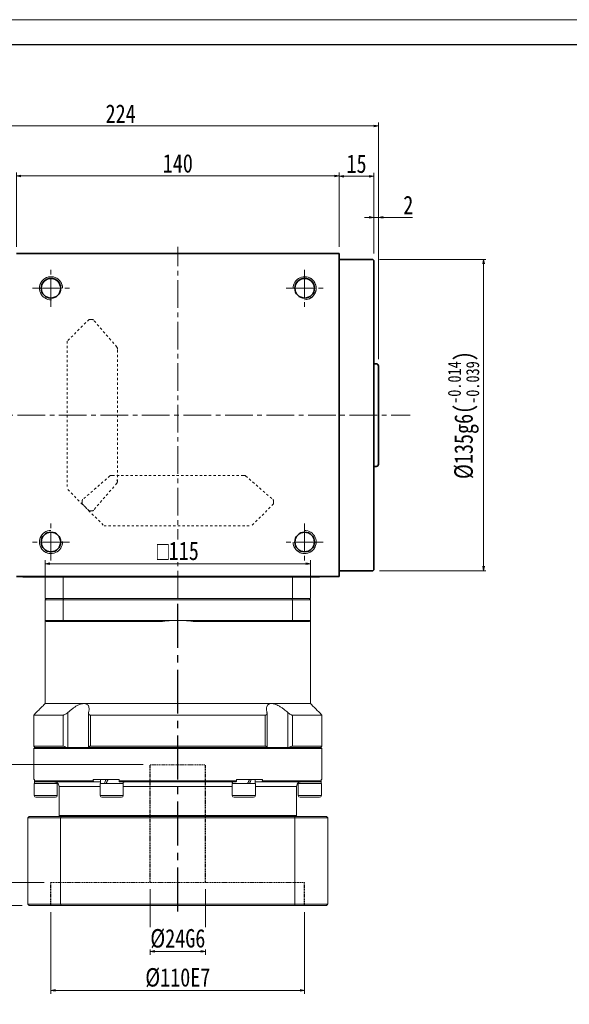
# Model space of a CAD drawing. Header units: millimetres. Extents: x -13 to 906, y 18 to 665.
# Tile 3 of 4: x 208 to 446, y 239 to 665. Entities that reach past the tile are written whole.
import ezdxf

# ---------------------------------------------------------------- set-up
doc = ezdxf.new("R2010")
doc.units = ezdxf.units.MM
for name, pattern in [('CENTER2', [28.575, 19.05, -3.175, 3.175, -3.175]), ('DASHED', [0.75, 0.5, -0.25]), ('点画线', [18, 12, -2, 2, -2]), ('虚线', [2, 1, -1])]:
    doc.linetypes.add(name, pattern=pattern)
doc.layers.add('3中心线层', color=1, linetype='CENTER2')
for name, color, linetype, lineweight in [('TEXT', 4, 'Continuous', 18), ('中心线层', 1, '点画线', 18), ('图框_外框线', 7, 'Continuous', 18), ('尺寸线层', 3, 'Continuous', 18), ('粗实线', 7, 'Continuous', 40), ('粗实线层', 7, 'Continuous', 35)]:
    doc.layers.add(name, color=color, linetype=linetype, lineweight=lineweight)
doc.styles.add('宋体', font='SimSun.ttf', dxfattribs={"width": 0.8})
doc.dimstyles.new('A水平标注$0', dxfattribs={"dimtxt": 3.5, "dimasz": 2, "dimexe": 1.5, "dimexo": 3, "dimgap": 1.1, "dimtad": 1, "dimtoh": 1, "dimdec": 4, "dimdsep": 46, "dimtxsty": '宋体', "dimblk": 'OPEN', "dimcen": 3, "dimclrd": 3, "dimclre": 3, "dimclrt": 6, "dimadec": 0, "dimazin": 0, "dimtm": 1e-09, "dimtfac": 1, "dimtdec": 4, "dimtix": 1, "dimtmove": 0, "dimatfit": 3, "dimldrblk": 'OPEN', "dimfxl": 0, "dimlwd": 13, "dimlwe": 13, "dimarcsym": 0})
doc.dimstyles.new('D直径标注φ25', dxfattribs={"dimtxt": 3.5, "dimasz": 2, "dimexe": 1, "dimexo": 3, "dimtad": 1, "dimtoh": 1, "dimdec": 1, "dimdsep": 46, "dimtxsty": '宋体', "dimblk": 'OPEN', "dimcen": 3, "dimclrd": 3, "dimclre": 3, "dimclrt": 130, "dimadec": 0, "dimazin": 0, "dimtm": 1e-09, "dimtfac": 1, "dimtdec": 1, "dimtmove": 0, "dimatfit": 0, "dimldrblk": 'OPEN', "dimfxl": 0, "dimlwd": 13, "dimlwe": 13, "dimarcsym": 0})

# ---------------------------------------------------------------- blocks, each defined once
blk = doc.blocks.new('_Open')
at = {"color": 0, "linetype": 'ByBlock', "lineweight": -2}
for p, q in [((-1, 0.17), (0, 0)), ((-1, -0.17), (0, 0)), ((0, 0), (-1, 0))]:
    blk.add_line(p, q, dxfattribs=at)
blk = doc.blocks.new('*D12')
at = {"color": 3, "lineweight": 13, "transparency": 16777216}
for p, q in [((206.59, 567), (206.59, 599.16)), ((208.59, 597.66), (344.59, 597.66)), ((346.59, 567), (346.59, 599.16))]:
    blk.add_line(p, q, dxfattribs=at)
at = {"layer": 'Defpoints', "color": 0, "transparency": 16777216}
for p in [(346.59, 597.66), (206.59, 564), (346.59, 564)]:
    blk.add_point(p, dxfattribs=at)
at = {"color": 3, "lineweight": 13, "transparency": 16777216, "xscale": 2, "yscale": 2, "zscale": 2, "rotation": 180}
blk.add_blockref('_Open', (206.59, 597.66), dxfattribs=at)
at = {"color": 3, "lineweight": 13, "transparency": 16777216, "xscale": 2, "yscale": 2, "zscale": 2}
blk.add_blockref('_Open', (346.59, 597.66), dxfattribs=at)
at = {"color": 6, "transparency": 16777216, "insert": (276.59, 603.07), "char_height": 8, "attachment_point": 5, "style": '宋体', "bg_fill": 3, "box_fill_scale": 1.1, "bg_fill_color": 257, "bg_fill_transparency": 0}
blk.add_mtext('140', dxfattribs=at)
blk = doc.blocks.new('*D14')
at = {"color": 3, "lineweight": 13, "transparency": 16777216}
for p, q in [((346.59, 567), (346.59, 599.04)), ((348.59, 597.54), (359.59, 597.54)), ((361.59, 564), (361.59, 599.04))]:
    blk.add_line(p, q, dxfattribs=at)
at = {"layer": 'Defpoints', "color": 0, "transparency": 16777216}
for p in [(361.59, 597.54), (346.59, 564), (361.59, 561)]:
    blk.add_point(p, dxfattribs=at)
at = {"color": 3, "lineweight": 13, "transparency": 16777216, "xscale": 2, "yscale": 2, "zscale": 2, "rotation": 180}
blk.add_blockref('_Open', (346.59, 597.54), dxfattribs=at)
at = {"color": 3, "lineweight": 13, "transparency": 16777216, "xscale": 2, "yscale": 2, "zscale": 2}
blk.add_blockref('_Open', (361.59, 597.54), dxfattribs=at)
at = {"color": 6, "transparency": 16777216, "insert": (354.09, 602.93), "char_height": 8, "attachment_point": 5, "style": '宋体', "bg_fill": 3, "box_fill_scale": 1.1, "bg_fill_color": 257, "bg_fill_transparency": 0}
blk.add_mtext('15', dxfattribs=at)
blk = doc.blocks.new('*D15')
at = {"color": 3, "lineweight": 13, "transparency": 16777216}
for p, q in [((361.59, 564), (361.59, 581.21)), ((363.59, 518.25), (363.59, 581.21)), ((359.59, 579.71), (357.59, 579.71)), ((361.59, 579.71), (363.59, 579.71)), ((373.25, 579.71), (365.59, 579.71)), ((378.29, 579.71), (373.25, 579.71))]:
    blk.add_line(p, q, dxfattribs=at)
at = {"layer": 'Defpoints', "color": 0, "transparency": 16777216}
for p in [(363.59, 579.71), (361.59, 561), (363.59, 515.25)]:
    blk.add_point(p, dxfattribs=at)
at = {"color": 3, "lineweight": 13, "transparency": 16777216, "xscale": 2, "yscale": 2, "zscale": 2}
blk.add_blockref('_Open', (361.59, 579.71), dxfattribs=at)
at = {"color": 3, "lineweight": 13, "transparency": 16777216, "xscale": 2, "yscale": 2, "zscale": 2, "rotation": 180}
blk.add_blockref('_Open', (363.59, 579.71), dxfattribs=at)
at = {"color": 6, "transparency": 16777216, "insert": (376.52, 585.07), "char_height": 8, "attachment_point": 5, "style": '宋体', "bg_fill": 3, "box_fill_scale": 1.1, "bg_fill_color": 257, "bg_fill_transparency": 0}
blk.add_mtext('2', dxfattribs=at)
blk = doc.blocks.new('*D17')
at = {"color": 3, "lineweight": 13, "transparency": 16777216}
for p, q in [((139.59, 510), (139.59, 620.81)), ((361.59, 619.31), (141.59, 619.31)), ((363.59, 518.25), (363.59, 620.81))]:
    blk.add_line(p, q, dxfattribs=at)
at = {"layer": 'Defpoints', "color": 0, "transparency": 16777216}
for p in [(139.59, 619.31), (363.59, 515.25), (139.59, 507)]:
    blk.add_point(p, dxfattribs=at)
at = {"color": 3, "lineweight": 13, "transparency": 16777216, "xscale": 2, "yscale": 2, "zscale": 2, "rotation": 180}
blk.add_blockref('_Open', (139.59, 619.31), dxfattribs=at)
at = {"color": 3, "lineweight": 13, "transparency": 16777216, "xscale": 2, "yscale": 2, "zscale": 2}
blk.add_blockref('_Open', (363.59, 619.31), dxfattribs=at)
at = {"color": 6, "transparency": 16777216, "insert": (251.79, 624.67), "char_height": 8, "attachment_point": 5, "style": '宋体', "bg_fill": 3, "box_fill_scale": 1.1, "bg_fill_color": 257, "bg_fill_transparency": 0}
blk.add_mtext('224', dxfattribs=at)
blk = doc.blocks.new('*D24')
at = {"layer": 'Defpoints', "color": 0, "transparency": 16777216}
for p in [(361.09, 561.5), (361.09, 426.5), (409.2, 426.5)]:
    blk.add_point(p, dxfattribs=at)
at = {"layer": '尺寸线层', "color": 3, "lineweight": 13, "transparency": 16777216}
for p, q in [((364.09, 561.5), (410.2, 561.5)), ((409.2, 559.5), (409.2, 428.5)), ((364.09, 426.5), (410.2, 426.5))]:
    blk.add_line(p, q, dxfattribs=at)
at = {"layer": '尺寸线层', "color": 3, "lineweight": 13, "transparency": 16777216, "xscale": 2, "yscale": 2, "zscale": 2}
for p, rotation in [((409.2, 561.5), 90), ((409.2, 426.5), 270)]:
    blk.add_blockref('_Open', p, dxfattribs=dict(at, rotation=rotation))
at = {"layer": '尺寸线层', "color": 130, "transparency": 16777216, "insert": (400.47, 494), "char_height": 8, "attachment_point": 5, "rotation": 90, "style": '宋体', "bg_fill": 3, "box_fill_scale": 1.1, "bg_fill_color": 257, "bg_fill_transparency": 0}
blk.add_mtext('{\\A1;\\A1;%%C135g6({\\H0.707107x;\\S-0.014^ -0.039;})}', dxfattribs=at)
blk = doc.blocks.new('*D37')
at = {"color": 3, "lineweight": 13, "transparency": 16777216}
for p, q in [((219.09, 417.25), (219.09, 431.09)), ((334.09, 417.25), (334.09, 431.09)), ((221.09, 429.59), (332.09, 429.59))]:
    blk.add_line(p, q, dxfattribs=at)
at = {"layer": 'Defpoints', "color": 0, "transparency": 16777216}
for p in [(334.09, 429.59), (219.09, 414.25), (334.09, 414.25)]:
    blk.add_point(p, dxfattribs=at)
at = {"color": 3, "lineweight": 13, "transparency": 16777216, "xscale": 2, "yscale": 2, "zscale": 2, "rotation": 180}
blk.add_blockref('_Open', (219.09, 429.59), dxfattribs=at)
at = {"color": 3, "lineweight": 13, "transparency": 16777216, "xscale": 2, "yscale": 2, "zscale": 2}
blk.add_blockref('_Open', (334.09, 429.59), dxfattribs=at)
at = {"color": 6, "transparency": 16777216, "insert": (276.59, 435.13), "char_height": 8, "attachment_point": 5, "style": '宋体', "bg_fill": 3, "box_fill_scale": 1.1, "bg_fill_color": 257, "bg_fill_transparency": 0}
blk.add_mtext('{\\famgdt|b0|i0|c0|p0;o}{115}', dxfattribs=at)
blk = doc.blocks.new('*D38')
at = {"color": 3, "lineweight": 13, "transparency": 16777216}
for p, q in [((221.59, 278.5), (221.59, 243.15)), ((331.59, 278.5), (331.59, 243.15)), ((223.59, 244.65), (329.59, 244.65))]:
    blk.add_line(p, q, dxfattribs=at)
at = {"layer": 'Defpoints', "color": 0, "transparency": 16777216}
for p in [(221.59, 281.5), (331.59, 281.5), (331.59, 244.65)]:
    blk.add_point(p, dxfattribs=at)
at = {"color": 3, "lineweight": 13, "transparency": 16777216, "xscale": 2, "yscale": 2, "zscale": 2, "rotation": 180}
blk.add_blockref('_Open', (221.59, 244.65), dxfattribs=at)
at = {"color": 3, "lineweight": 13, "transparency": 16777216, "xscale": 2, "yscale": 2, "zscale": 2}
blk.add_blockref('_Open', (331.59, 244.65), dxfattribs=at)
at = {"color": 6, "transparency": 16777216, "insert": (276.59, 250.15), "char_height": 8, "attachment_point": 5, "style": '宋体', "bg_fill": 3, "box_fill_scale": 1.1, "bg_fill_color": 256, "bg_fill_true_color": 13158600, "bg_fill_transparency": 0}
blk.add_mtext('%%C110E7', dxfattribs=at)
blk = doc.blocks.new('*D39')
at = {"color": 3, "lineweight": 13, "transparency": 16777216}
for p, q in [((264.59, 288.5), (264.59, 260.07)), ((288.59, 288.5), (288.59, 260.07)), ((266.59, 261.57), (286.59, 261.57))]:
    blk.add_line(p, q, dxfattribs=at)
at = {"layer": 'Defpoints', "color": 0, "transparency": 16777216}
for p in [(264.59, 291.5), (288.59, 291.5), (288.59, 261.57)]:
    blk.add_point(p, dxfattribs=at)
at = {"color": 3, "lineweight": 13, "transparency": 16777216, "xscale": 2, "yscale": 2, "zscale": 2, "rotation": 180}
blk.add_blockref('_Open', (264.59, 261.57), dxfattribs=at)
at = {"color": 3, "lineweight": 13, "transparency": 16777216, "xscale": 2, "yscale": 2, "zscale": 2}
blk.add_blockref('_Open', (288.59, 261.57), dxfattribs=at)
at = {"color": 6, "transparency": 16777216, "insert": (276.59, 267.07), "char_height": 8, "attachment_point": 5, "style": '宋体', "bg_fill": 3, "box_fill_scale": 1.1, "bg_fill_color": 256, "bg_fill_true_color": 13158600, "bg_fill_transparency": 0}
blk.add_mtext('%%C24G6', dxfattribs=at)
blk = doc.blocks.new('*D40')
at = {"color": 3, "lineweight": 13, "transparency": 16777216}
for p, q in [((218.59, 291.5), (198.63, 291.5)), ((200.13, 289.5), (200.13, 283.5)), ((209.09, 281.5), (198.63, 281.5))]:
    blk.add_line(p, q, dxfattribs=at)
at = {"layer": 'Defpoints', "color": 0, "transparency": 16777216}
for p in [(221.59, 291.5), (200.13, 281.5), (212.09, 281.5)]:
    blk.add_point(p, dxfattribs=at)
at = {"color": 3, "lineweight": 13, "transparency": 16777216, "xscale": 2, "yscale": 2, "zscale": 2}
for p, rotation in [((200.13, 291.5), 90), ((200.13, 281.5), 270)]:
    blk.add_blockref('_Open', p, dxfattribs=dict(at, rotation=rotation))
at = {"color": 6, "transparency": 16777216, "insert": (194.63, 286.5), "char_height": 8, "attachment_point": 5, "rotation": 90, "style": '宋体', "bg_fill": 3, "box_fill_scale": 1.1, "bg_fill_color": 256, "bg_fill_true_color": 13158600, "bg_fill_transparency": 0}
blk.add_mtext('10', dxfattribs=at)
blk = doc.blocks.new('*D41')
at = {"color": 3, "lineweight": 13, "transparency": 16777216}
for p, q in [((261.59, 342.5), (178.73, 342.5)), ((180.23, 340.5), (180.23, 283.5)), ((209.09, 281.5), (178.73, 281.5))]:
    blk.add_line(p, q, dxfattribs=at)
at = {"layer": 'Defpoints', "color": 0, "transparency": 16777216}
for p in [(264.59, 342.5), (180.23, 281.5), (212.09, 281.5)]:
    blk.add_point(p, dxfattribs=at)
at = {"color": 3, "lineweight": 13, "transparency": 16777216, "xscale": 2, "yscale": 2, "zscale": 2}
for p, rotation in [((180.23, 342.5), 90), ((180.23, 281.5), 270)]:
    blk.add_blockref('_Open', p, dxfattribs=dict(at, rotation=rotation))
at = {"color": 6, "transparency": 16777216, "insert": (174.73, 311), "char_height": 8, "attachment_point": 5, "rotation": 90, "style": '宋体', "bg_fill": 3, "box_fill_scale": 1.1, "bg_fill_color": 256, "bg_fill_true_color": 13158600, "bg_fill_transparency": 0}
blk.add_mtext('61', dxfattribs=at)

msp = doc.modelspace()

# ---------------------------------------------------------------- linework, layer by layer
at = {"color": 6, "linetype": '虚线', "lineweight": 18}
for p, q in [((238.09019, 535.49941), (228.59019, 525.99941)), ((238.09019, 535.49941), (239.32173, 535.49941)), ((250.15973, 523.50843), (240.07777, 535.15394)), ((228.59019, 525.99941), (228.59019, 461.99941)), ((250.38519, 522.87528), (250.38519, 522.75362)), ((247.1703, 467.65545), (235.43066, 457.49199)), ((247.78102, 467.89941), (248.10994, 467.89941)), ((250.38519, 465.09589), (250.38519, 465.2452)), ((305.38936, 467.89941), (305.06044, 467.89941)), ((306.00008, 467.65545), (317.73972, 457.49199)), ((238.09019, 452.49941), (228.59019, 461.99941)), ((250.15973, 464.49039), (240.07777, 452.84488)), ((235.08519, 455.50441), (235.08519, 456.73595)), ((318.08519, 455.50441), (318.08519, 456.73595)), ((235.08519, 455.50441), (244.58519, 446.00441)), ((238.09019, 452.49941), (239.32173, 452.49941)), ((318.08519, 455.50441), (308.58519, 446.00441)), ((244.58519, 446.00441), (308.58519, 446.00441))]:
    msp.add_line(p, q, dxfattribs=at)
at = {"color": 7, "linetype": 'Continuous', "lineweight": 15}
for p, q in [((219.08519, 423.99941), (219.08519, 414.49941)), ((226.88861, 423.99941), (226.88861, 414.49941)), ((326.28177, 423.99941), (326.28177, 414.49941)), ((334.08519, 414.49941), (334.08519, 423.99941)), ((226.88861, 404.99941), (219.08519, 404.99941)), ((219.58519, 404.49941), (227.07509, 404.49941)), ((276.58519, 404.99941), (226.88861, 404.99941)), ((227.07509, 404.49941), (269.01882, 404.49941)), ((326.28177, 404.99941), (276.58519, 404.99941)), ((284.15156, 404.49941), (326.09529, 404.49941)), ((326.09529, 404.49941), (333.58519, 404.49941)), ((334.08519, 404.99941), (326.28177, 404.99941)), ((235.92655, 368.99941), (219.08519, 368.99941)), ((317.24383, 368.99941), (235.92655, 368.99941)), ((334.08519, 368.99941), (317.24383, 368.99941)), ((226.90119, 363.99941), (214.08519, 363.99941)), ((226.90119, 363.99941), (226.90119, 350.49941)), ((228.93995, 349.99941), (228.93995, 365.14678)), ((314.50286, 363.99941), (238.66752, 363.99941)), ((238.66752, 350.49941), (238.66752, 363.99941)), ((314.50286, 363.99941), (314.50286, 350.49941)), ((324.23043, 365.14678), (324.23043, 349.99941)), ((339.08519, 363.99941), (326.26919, 363.99941)), ((326.26919, 350.49941), (326.26919, 363.99941)), ((226.90119, 350.49941), (214.08519, 350.49941)), ((276.58519, 349.99941), (214.58519, 349.99941)), ((214.58519, 349.99941), (228.12256, 349.99941)), ((237.91513, 349.99941), (315.25525, 349.99941)), ((314.50286, 350.49941), (238.66752, 350.49941)), ((338.58519, 349.99941), (276.58519, 349.99941)), ((325.04782, 349.99941), (338.58519, 349.99941)), ((339.08519, 350.49941), (326.26919, 350.49941)), ((214.08519, 349.49941), (276.58519, 349.49941)), ((276.58519, 349.49941), (339.08519, 349.49941)), ((214.08519, 335.99941), (214.41908, 335.99941)), ((219.33519, 334.39941), (214.33519, 334.39941)), ((214.41908, 335.49941), (214.41908, 335.99941)), ((239.91481, 335.49941), (214.41908, 335.49941)), ((214.91274, 334.99941), (240.23702, 334.99941)), ((224.33519, 334.39941), (219.33519, 334.39941)), ((225.08519, 332.99941), (242.96019, 332.99941)), ((239.91481, 335.99941), (239.91481, 335.49941)), ((239.91481, 335.99941), (251.08946, 335.99941)), ((240.23702, 334.99941), (243.02019, 334.99941)), ((252.29032, 334.39941), (242.96019, 334.39941)), ((251.08946, 335.49941), (251.08946, 335.99941)), ((302.08092, 335.49941), (251.08946, 335.49941)), ((251.26091, 334.99941), (301.90947, 334.99941)), ((252.96019, 334.39941), (252.29032, 334.39941)), ((252.96019, 332.99941), (300.21019, 332.99941)), ((253.27194, 334.99941), (253.46019, 334.99941)), ((299.71019, 334.99941), (299.89844, 334.99941)), ((310.21019, 334.39941), (300.21019, 334.39941)), ((302.08092, 335.99941), (302.08092, 335.49941)), ((302.08092, 335.99941), (313.25557, 335.99941)), ((310.15019, 334.99941), (312.93336, 334.99941)), ((310.21019, 332.99941), (328.08519, 332.99941)), ((312.93336, 334.99941), (338.25764, 334.99941)), ((313.25557, 335.49941), (313.25557, 335.99941)), ((338.7513, 335.49941), (313.25557, 335.49941)), ((338.83519, 334.39941), (328.83519, 334.39941)), ((338.7513, 335.99941), (338.7513, 335.49941)), ((338.7513, 335.99941), (339.08519, 335.99941)), ((219.33519, 329.14941), (214.33519, 329.14941)), ((224.33519, 329.14941), (219.33519, 329.14941)), ((252.29032, 329.14941), (242.96019, 329.14941)), ((252.96019, 329.14941), (252.29032, 329.14941)), ((310.21019, 329.14941), (300.21019, 329.14941)), ((338.83519, 329.14941), (328.83519, 329.14941)), ((215.08519, 328.39941), (219.33519, 328.39941)), ((219.33519, 328.39941), (223.58519, 328.39941)), ((243.71019, 328.39941), (251.6408, 328.39941)), ((251.6408, 328.39941), (252.21019, 328.39941)), ((300.96019, 328.39941), (309.46019, 328.39941)), ((329.58519, 328.39941), (338.08519, 328.39941)), ((328.08519, 320.49941), (225.08519, 320.49941)), ((211.58519, 319.49941), (225.77919, 319.49941)), ((211.58519, 319.49941), (211.58519, 281.99941)), ((225.9517, 319.99941), (212.08519, 319.99941)), ((225.77919, 319.49941), (327.39119, 319.49941)), ((225.77919, 281.99941), (225.77919, 319.49941)), ((327.21868, 319.99941), (225.9517, 319.99941)), ((341.08519, 319.99941), (327.21868, 319.99941)), ((327.39119, 319.49941), (327.39119, 281.99941)), ((327.39119, 319.49941), (341.58519, 319.49941)), ((341.58519, 281.99941), (341.58519, 319.49941)), ((225.77919, 281.99941), (211.58519, 281.99941)), ((327.39119, 281.99941), (225.77919, 281.99941)), ((341.58519, 281.99941), (327.39119, 281.99941)), ((212.08519, 281.49941), (225.9517, 281.49941)), ((225.9517, 281.49941), (327.21868, 281.49941)), ((327.21868, 281.49941), (341.08519, 281.49941))]:
    msp.add_line(p, q, dxfattribs=at)
at = {"color": 6, "linetype": 'DASHED', "lineweight": 15}
for p, q in [((264.58519, 342.49941), (288.58519, 342.49941)), ((221.58519, 291.49941), (331.58519, 291.49941))]:
    msp.add_line(p, q, dxfattribs=at)
at = {"color": 6, "linetype": '虚线', "lineweight": 18}
for centre, start, end in [((239.32173, 534.49941), 40.884, 90), ((249.38519, 522.87528), 0, 40.884), ((247.82483, 466.89941), 90, 130.884), ((249.38519, 465.2452), 0, 45), ((305.34555, 466.89941), 49.116, 90), ((249.38519, 465.12354), 319.116, 360), ((236.08519, 456.73595), 130.884, 180), ((317.08519, 456.73595), 0, 49.116), ((239.32173, 453.49941), 270, 319.116)]:
    msp.add_arc(centre, 1, start, end, dxfattribs=at)
at = {"color": 7, "linetype": 'Continuous', "lineweight": 0}
for centre, start, end in [((221.58519, 438.99941), 90, 285), ((331.58519, 438.99941), 180, 15)]:
    msp.add_arc(centre, 5, start, end, dxfattribs=at)
at = {"color": 7, "linetype": 'Continuous', "lineweight": 15}
for centre, radius, start, end in [((276.58519, 347.49941), 57.5, 90, 97.5614297), ((276.58519, 347.49941), 57.5, 82.4385703, 90), ((223.08519, 332.99941), 2, 0, 30.1681269), ((330.08519, 332.99941), 2, 149.8150812, 180), ((215.08519, 329.14941), 0.75, 180, 270), ((223.58519, 329.14941), 0.75, 270, 0), ((243.71019, 329.14941), 0.75, 180, 270), ((252.21019, 329.14941), 0.75, 270, 0), ((300.96019, 329.14941), 0.75, 180, 270), ((309.46019, 329.14941), 0.75, 270, 0), ((329.58519, 329.14941), 0.75, 180, 270), ((338.08519, 329.14941), 0.75, 270, 0)]:
    msp.add_arc(centre, radius, start, end, dxfattribs=at)
at = {"color": 7, "linetype": 'Continuous', "lineweight": 15, "extrusion": (0, 0, -1)}
for centre, major_axis, ratio, start_param, end_param in [((219.33519, 335.99941), (0, 8.55633), 0.577350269, 4.618754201, 4.71238898), ((219.33519, 334.39941), (0, 8.55633), 0.577350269, 4.71238898, 4.837645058), ((247.96019, 335.99941), (4.54557, 8.49348), 0.227735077, 4.403003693, 4.591107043), ((247.96019, 334.39941), (4.54557, 8.49348), 0.227735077, 4.591107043, 4.779210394), ((247.96019, 335.99941), (3.07332, 5.74255), 0.227735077, 4.452374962, 4.591107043), ((305.21019, 335.99941), (4.54557, 8.49348), 0.227735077, 1.44951439, 1.63761774), ((305.21019, 334.39941), (3.07332, 5.74255), 0.227735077, 1.310782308, 1.44951439), ((305.21019, 334.39941), (4.54557, 8.49348), 0.227735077, 1.261411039, 1.44951439), ((333.83519, 335.99941), (0, 8.55633), 0.577350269, 1.570796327, 1.758899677), ((333.83519, 334.39941), (0, 8.55633), 0.577350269, 1.477161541, 1.570796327)]:
    msp.add_ellipse(centre, major_axis=major_axis, ratio=ratio, start_param=start_param, end_param=end_param, dxfattribs=at)
at = {"color": 7, "linetype": 'Continuous', "lineweight": 15}
for points in [[(219.08519, 368.99941), (219.08519, 404.99941)], [(219.08519, 404.99941), (219.58519, 404.49941)], [(226.88861, 404.99941), (227.07509, 404.49941)], [(326.28177, 404.99941), (326.09529, 404.49941)], [(333.58519, 404.49941), (334.08519, 404.99941)], [(334.08519, 404.99941), (334.08519, 368.99941)], [(214.08519, 363.99941), (219.08519, 368.99941)], [(334.08519, 368.99941), (339.08519, 363.99941)], [(214.08519, 350.49941), (214.08519, 363.99941)], [(237.88089, 349.99941), (237.88089, 364.76931)], [(315.28949, 364.76962), (315.28949, 349.99941)], [(339.08519, 363.99941), (339.08519, 350.49941)], [(214.58519, 349.99941), (214.08519, 350.49941)], [(214.08519, 349.49941), (214.58519, 349.99941)], [(339.08519, 350.49941), (338.58519, 349.99941)], [(338.58519, 349.99941), (339.08519, 349.49941)], [(214.08519, 335.99941), (214.08519, 349.49941)], [(339.08519, 349.49941), (339.08519, 335.99941)], [(214.33519, 329.14941), (214.33519, 334.39941)], [(214.41908, 335.49941), (214.91274, 334.99941)], [(224.27519, 334.62447), (224.27519, 334.39941)], [(224.33519, 334.39941), (224.33519, 329.14941)], [(225.08519, 320.49941), (225.08519, 332.99941)], [(240.23702, 334.99941), (239.91481, 335.49941)], [(242.96019, 329.14941), (242.96019, 334.39941)], [(243.02019, 334.39941), (243.02019, 335.99941)], [(251.08946, 335.49941), (251.26091, 334.99941)], [(252.90019, 334.99941), (252.90019, 334.39941)], [(252.96019, 334.39941), (252.96019, 329.14941)], [(300.21019, 329.14941), (300.21019, 334.39941)], [(300.27019, 334.39941), (300.27019, 334.99941)], [(301.90947, 334.99941), (302.08092, 335.49941)], [(310.15019, 335.99941), (310.15019, 334.39941)], [(310.21019, 334.39941), (310.21019, 329.14941)], [(313.25557, 335.49941), (312.93336, 334.99941)], [(328.08519, 332.99941), (328.08519, 320.49941)], [(328.83519, 329.14941), (328.83519, 334.39941)], [(328.89519, 334.39941), (328.89519, 334.59181)], [(338.25764, 334.99941), (338.7513, 335.49941)], [(338.83519, 334.39941), (338.83519, 329.14941)], [(225.58519, 319.99941), (225.08519, 320.49941)], [(328.08519, 320.49941), (327.58519, 319.99941)], [(211.58519, 319.49941), (212.08519, 319.99941)], [(225.9517, 319.99941), (225.77919, 319.49941)], [(327.39119, 319.49941), (327.21868, 319.99941)], [(341.08519, 319.99941), (341.58519, 319.49941)], [(212.08519, 281.49941), (211.58519, 281.99941)], [(225.77919, 281.99941), (225.9517, 281.49941)], [(327.21868, 281.49941), (327.39119, 281.99941)], [(341.58519, 281.99941), (341.08519, 281.49941)]]:
    msp.add_open_spline(points, degree=1, dxfattribs=at)
for points, knots in [([(235.92655, 368.99941), (235.52503, 368.96105), (234.69388, 368.88164), (233.36164, 368.32762), (232.13643, 367.63942), (230.64834, 366.63764), (229.62892, 365.74802), (228.93995, 365.14678)], [0, 0, 0, 0, 1.493533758, 3.091577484, 4.322036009, 5.554470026, 8.123989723, 8.123989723, 8.123989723, 8.123989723]), ([(237.93191, 365.14678), (237.98339, 365.38004), (238.08677, 365.84841), (238.1416, 366.56793), (238.0858, 367.29616), (237.87399, 367.93259), (237.52967, 368.42294), (237.11127, 368.74521), (236.60268, 368.94092), (236.19681, 368.99688), (235.95864, 368.99911), (235.92655, 368.99941)], [0, 0, 0, 0, 0.626246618, 1.257495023, 2.032414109, 2.823629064, 3.42820033, 4.048095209, 4.555440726, 5.077036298, 5.158257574, 5.158257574, 5.158257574, 5.158257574]), ([(317.24383, 368.99941), (317.06302, 368.99025), (316.69681, 368.9717), (316.22788, 368.82138), (315.82644, 368.58215), (315.45592, 368.1993), (315.17277, 367.64232), (315.0336, 366.8963), (315.0455, 366.0586), (315.17382, 365.45229), (315.23847, 365.14678)], [0, 0, 0, 0, 0.468845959, 0.949596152, 1.451964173, 1.965089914, 2.734777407, 3.526210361, 4.335728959, 5.157885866, 5.157885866, 5.157885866, 5.157885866]), ([(324.23043, 365.14678), (323.70373, 365.61175), (322.85213, 366.36353), (321.56241, 367.29553), (320.53374, 367.93521), (319.56686, 368.42425), (318.4988, 368.8421), (317.71857, 368.995), (317.27629, 368.99911), (317.24383, 368.99941)], [0, 0, 0, 0, 1.980910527, 3.202878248, 4.450542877, 5.416537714, 6.381330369, 7.998144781, 8.126222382, 8.126222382, 8.126222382, 8.126222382]), ([(228.93995, 365.14678), (228.6813, 364.92527), (228.25449, 364.55974), (227.62771, 364.19637), (227.19178, 364.02474), (226.98701, 364.00689), (226.90119, 363.99941)], [0, 0, 0, 0, 0.923658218, 1.524159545, 2.020218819, 2.378137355, 2.378137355, 2.378137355, 2.378137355]), ([(238.66752, 363.99941), (238.59927, 364.00272), (238.46043, 364.00945), (238.28772, 364.0627), (238.14424, 364.144), (238.02086, 364.26353), (237.92806, 364.42832), (237.87936, 364.64195), (237.87701, 364.88276), (237.9135, 365.05826), (237.93191, 365.14678)], [0, 0, 0, 0, 0.165195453, 0.336098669, 0.501143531, 0.67031152, 0.899665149, 1.135559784, 1.381616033, 1.632058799, 1.632058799, 1.632058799, 1.632058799]), ([(315.23847, 365.14678), (315.26023, 365.03658), (315.30437, 364.81301), (315.27842, 364.54583), (315.19953, 364.34014), (315.09484, 364.20176), (314.95706, 364.09844), (314.81028, 364.03777), (314.65647, 364.00492), (314.55437, 364.00126), (314.50286, 363.99941)], [0, 0, 0, 0, 0.312581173, 0.634124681, 0.837734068, 1.046108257, 1.214079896, 1.386575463, 1.508153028, 1.631948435, 1.631948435, 1.631948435, 1.631948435]), ([(326.26919, 363.99941), (326.14852, 364.01339), (325.90772, 364.0413), (325.40151, 364.26882), (324.81794, 364.63627), (324.43054, 364.9729), (324.23043, 365.14678)], [0, 0, 0, 0, 0.48914015, 0.976123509, 1.653805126, 2.377879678, 2.377879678, 2.377879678, 2.377879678]), ([(226.90119, 350.49941), (227.02173, 350.48525), (227.26228, 350.45698), (227.70089, 350.26327), (227.98567, 350.08507), (228.12256, 349.99941)], [0, 0, 0, 0, 0.457440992, 0.912864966, 1.334419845, 1.334419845, 1.334419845, 1.334419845]), ([(237.91513, 349.99941), (237.96349, 350.11019), (238.05241, 350.31386), (238.33873, 350.47519), (238.57184, 350.49236), (238.66752, 350.49941)], [0, 0, 0, 0, 0.4023771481, 0.7397651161, 0.974629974, 0.974629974, 0.974629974, 0.974629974]), ([(314.50286, 350.49941), (314.63669, 350.48525), (314.90376, 350.45698), (315.14903, 350.26327), (315.22077, 350.08507), (315.25525, 349.99941)], [0, 0, 0, 0, 0.33430891, 0.6671437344, 0.9752262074, 0.9752262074, 0.9752262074, 0.9752262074]), ([(325.04782, 349.99941), (325.22779, 350.11019), (325.55868, 350.31386), (325.98681, 350.47519), (326.18702, 350.49236), (326.26919, 350.49941)], [0, 0, 0, 0, 0.551089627, 1.013171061, 1.334838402, 1.334838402, 1.334838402, 1.334838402]), ([(224.81496, 334.00623), (224.81226, 334.01406), (224.80347, 334.03959), (224.43234, 334.59927), (223.82508, 334.95261), (223.36022, 334.98896), (223.22657, 334.99941)], [0, 0, 0, 0, 0.326549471, 1.065534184, 1.708406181, 1.967821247, 1.967821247, 1.967821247, 1.967821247]), ([(252.90019, 334.85828), (252.93605, 334.87904), (253.10074, 334.97437), (253.1968, 334.98842), (253.27194, 334.99941)], [0, 0, 0, 0, 0.0872534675, 0.4007646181, 0.4007646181, 0.4007646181, 0.4007646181]), ([(299.89844, 334.99941), (299.98443, 334.98766), (300.07359, 334.97548), (300.26345, 334.86657), (300.27019, 334.8627)], [0, 0, 0, 0, 0.3845346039, 0.3986983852, 0.3986983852, 0.3986983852, 0.3986983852]), ([(329.94381, 334.99941), (329.75977, 334.98042), (329.21549, 334.92428), (328.72596, 334.53558), (328.44269, 334.17618), (328.3262, 333.95138), (328.34945, 333.99502), (328.35543, 334.00624)], [0, 0, 0, 0, 0.371254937, 1.097915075, 1.483628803, 1.880459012, 2.017902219, 2.017902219, 2.017902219, 2.017902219])]:
    msp.add_open_spline(points, degree=3, knots=knots, dxfattribs=at)
at = {"layer": '3中心线层', "color": 6, "linetype": 'DASHED'}
for p, q in [((221.58519, 281.49941), (221.58519, 291.49941)), ((331.58519, 281.49941), (331.58519, 291.49941))]:
    msp.add_line(p, q, dxfattribs=at)
at = {"layer": 'TEXT', "color": 6, "linetype": '虚线', "lineweight": 18}
for p, q in [((239.68893, 535.49941), (239.77868, 535.49941)), ((239.85757, 535.40829), (239.77868, 535.49941)), ((250.38519, 522.47787), (250.38519, 522.33941)), ((248.44004, 467.89941), (248.53361, 467.89941)), ((304.73034, 467.89941), (304.63677, 467.89941)), ((318.01817, 457.25092), (318.08519, 457.1929)), ((318.08519, 457.10956), (318.08519, 457.1929)), ((239.68893, 452.49941), (239.77868, 452.49941)), ((239.85757, 452.59053), (239.77868, 452.49941))]:
    msp.add_line(p, q, dxfattribs=at)
at = {"layer": '中心线层'}
for p, q in [((276.58519, 414.49941), (276.58519, 566.99941)), ((135.05407, 493.99941), (377.38345, 493.99941)), ((221.58519, 430.99941), (221.58519, 446.99941)), ((331.58519, 446.99941), (331.58519, 430.99941)), ((229.58519, 438.99941), (213.58519, 438.99941)), ((339.58519, 438.99941), (323.58519, 438.99941))]:
    msp.add_line(p, q, dxfattribs=at)
at = {"layer": '图框_外框线', "color": 3}
msp.add_lwpolyline([(-8.76093, 18.4854), (906.04697, 18.4854), (906.04697, 665.38528), (-8.76093, 665.38528)], close=True, dxfattribs=at)
at = {"layer": '图框_外框线', "color": 3, "lineweight": 25}
msp.add_lwpolyline([(45.69192, 29.37597), (895.1564, 29.37597), (895.1564, 654.49471), (45.69192, 654.49471)], close=True, dxfattribs=at)
at = {"layer": '粗实线', "color": 0, "lineweight": 40}
msp.add_line((209.45319, 423.99941), (338.08519, 423.99941), dxfattribs=at)
at = {"layer": '粗实线层'}
for p, q in [((206.58519, 563.99941), (346.58519, 563.99941)), ((346.58519, 423.99941), (346.58519, 563.99941)), ((346.58519, 561.49941), (361.08519, 561.49941)), ((361.08519, 561.49941), (361.58519, 560.99941)), ((361.58519, 560.99941), (361.58519, 426.99941)), ((361.08519, 426.49941), (361.58519, 426.99941)), ((346.58519, 426.49941), (361.08519, 426.49941))]:
    msp.add_line(p, q, dxfattribs=at)
at = {"layer": '粗实线层', "color": 6, "linetype": '虚线', "lineweight": 18}
for p, q in [((250.38519, 465.12354), (250.38519, 522.75362)), ((248.08839, 467.89941), (305.2249, 467.89941))]:
    msp.add_line(p, q, dxfattribs=at)
at = {"layer": '粗实线层'}
msp.add_lwpolyline([(346.58519, 423.99941), (206.58519, 423.99941)], dxfattribs=at)
for centre in [(221.58519, 438.99941), (331.58519, 438.99941)]:
    msp.add_circle(centre, 4.25, dxfattribs=at)
at = {"layer": '粗实线层', "lineweight": 18}
for centre, start, end in [((221.58519, 438.99941), 90, 1.9231652), ((331.58519, 438.99941), 180, 91.9231652)]:
    msp.add_arc(centre, 5, start, end, dxfattribs=at)

# ---------------------------------------------------------------- next in the draw order: dimensions: what is measured, and where the dimension line sits
dim = msp.add_linear_dim(base=(346.58519, 597.65645), p1=(206.58519, 563.99941), p2=(346.58519, 563.99941), dimstyle='A水平标注$0', override={"dimtxt": 8, "dimgap": 1.5, "dimblk": 'Open', "dimtfill": 1, "dimtfillclr": 256})
dim.commit()
dim.dimension.update_dxf_attribs({"geometry": '*D12', "text_midpoint": (276.58519, 597.65645), "dimtype": 160})
dim = msp.add_linear_dim(base=(334.08519, 429.5866), p1=(219.08519, 414.24941), p2=(334.08519, 414.24941), text='{\\famgdt|b0|i0|c0|p0;o}{<>}', dimstyle='A水平标注$0', override={"dimtxt": 8, "dimgap": 1.5, "dimtad": 1, "dimdec": 4, "dimlfac": 1, "dimpost": '<>', "dimblk": 'Open', "dimse1": 0, "dimse2": 0, "dimsd1": 0, "dimsd2": 0, "dimtofl": 1, "dimtvp": 0.1, "dimtfill": 1, "dimtfillclr": 256})
dim.commit()
dim.dimension.update_dxf_attribs({"geometry": '*D37', "text_midpoint": (276.58519, 429.5866), "dimtype": 160})

# ---------------------------------------------------------------- next in the draw order: linework, layer by layer
at = {"color": 7, "linetype": 'Continuous', "lineweight": 15}
for p, q in [((334.08519, 414.49941), (219.08519, 414.49941)), ((219.08519, 413.99941), (226.88861, 413.99941)), ((219.08519, 413.99941), (219.08519, 404.99941)), ((227.07509, 414.49941), (219.58519, 414.49941)), ((226.88861, 413.99941), (326.28177, 413.99941)), ((226.88861, 404.99941), (226.88861, 413.99941)), ((326.09529, 414.49941), (227.07509, 414.49941)), ((333.58519, 414.49941), (326.09529, 414.49941)), ((326.28177, 413.99941), (326.28177, 404.99941)), ((326.28177, 413.99941), (334.08519, 413.99941)), ((334.08519, 404.99941), (334.08519, 413.99941))]:
    msp.add_line(p, q, dxfattribs=at)
for points in [[(219.08519, 413.99941), (219.58519, 414.49941)], [(226.88861, 413.99941), (227.07509, 414.49941)], [(326.28177, 413.99941), (326.09529, 414.49941)], [(333.58519, 414.49941), (334.08519, 413.99941)]]:
    msp.add_open_spline(points, degree=1, dxfattribs=at)
at = {"layer": '3中心线层'}
msp.add_line((276.58519, 278.88272), (276.58519, 414.49941), dxfattribs=at)

# ---------------------------------------------------------------- next in the draw order: dimensions: what is measured, and where the dimension line sits
dim = msp.add_linear_dim(base=(361.58519, 597.54475), p1=(346.58519, 563.99941), p2=(361.58519, 560.99941), dimstyle='A水平标注$0', override={"dimtxt": 8, "dimgap": 1.5, "dimblk": 'Open', "dimtfill": 1, "dimtfillclr": 256})
dim.commit()
dim.dimension.update_dxf_attribs({"geometry": '*D14', "text_midpoint": (354.08519, 597.54475), "dimtype": 160})

# ---------------------------------------------------------------- next in the draw order: dimensions: what is measured, and where the dimension line sits
dim = msp.add_linear_dim(base=(363.58519, 579.70825), p1=(361.58519, 560.99941), p2=(363.58519, 515.24941), dimstyle='A水平标注$0', override={"dimtxt": 8, "dimgap": 1.5, "dimblk": 'Open', "dimtfill": 1, "dimtfillclr": 256})
dim.commit()
dim.dimension.update_dxf_attribs({"geometry": '*D15', "text_midpoint": (376.51923, 579.70825), "dimtype": 160})
dim = msp.add_linear_dim(base=(331.58519, 244.65181), p1=(221.58519, 281.49941), p2=(331.58519, 281.49941), text='%%C<>E7', dimstyle='A水平标注$0', override={"dimtxt": 8, "dimgap": 1.5, "dimblk": 'Open', "dimtfill": 1, "dimtfillclr": 256})
dim.commit()
dim.dimension.update_dxf_attribs({"geometry": '*D38', "text_midpoint": (276.58519, 244.65181), "dimtype": 160})

# ---------------------------------------------------------------- next in the draw order: dimensions: what is measured, and where the dimension line sits
dim = msp.add_linear_dim(base=(139.58519, 619.30809), p1=(363.58519, 515.24941), p2=(139.58519, 506.99941), dimstyle='A水平标注$0', override={"dimtxt": 8, "dimgap": 1.5, "dimblk": 'Open', "dimtfill": 1, "dimtfillclr": 256})
dim.commit()
dim.dimension.update_dxf_attribs({"geometry": '*D17', "text_midpoint": (251.79152, 619.30809), "dimtype": 160})
dim = msp.add_linear_dim(base=(200.12925, 281.49941), p1=(221.58519, 291.49941), p2=(212.08519, 281.49941), angle=90, dimstyle='A水平标注$0', override={"dimtxt": 8, "dimgap": 1.5, "dimblk": 'Open', "dimtfill": 1, "dimtfillclr": 256})
dim.commit()
dim.dimension.update_dxf_attribs({"geometry": '*D40', "text_midpoint": (200.12925, 286.49941), "dimtype": 160})
dim = msp.add_linear_dim(base=(288.58519, 261.57131), p1=(264.58519, 291.49941), p2=(288.58519, 291.49941), text='%%C<>G6', dimstyle='A水平标注$0', override={"dimtxt": 8, "dimgap": 1.5, "dimblk": 'Open', "dimtfill": 1, "dimtfillclr": 256})
dim.commit()
dim.dimension.update_dxf_attribs({"geometry": '*D39', "text_midpoint": (276.58519, 261.57131), "dimtype": 160})

# ---------------------------------------------------------------- next in the draw order: linework, layer by layer
at = {"color": 7, "linetype": 'Continuous', "lineweight": 0}
for centre, start, end in [((221.58519, 548.99941), 0, 195), ((331.58519, 548.99941), 270, 105)]:
    msp.add_arc(centre, 5, start, end, dxfattribs=at)
at = {"layer": '3中心线层', "color": 6, "linetype": 'DASHED'}
msp.add_line((288.58519, 291.49941), (288.58519, 342.49941), dxfattribs=at)
at = {"layer": '中心线层'}
for p, q in [((221.58519, 540.99941), (221.58519, 556.99941)), ((331.58519, 556.99941), (331.58519, 540.99941)), ((213.58519, 548.99941), (229.58519, 548.99941)), ((323.58519, 548.99941), (339.58519, 548.99941))]:
    msp.add_line(p, q, dxfattribs=at)
at = {"layer": '粗实线层'}
for centre in [(221.58519, 548.99941), (331.58519, 548.99941)]:
    msp.add_circle(centre, 4.25, dxfattribs=at)
at = {"layer": '粗实线层', "lineweight": 18}
for centre, start, end in [((221.58519, 548.99941), 360, 271.9231652), ((331.58519, 548.99941), 270, 181.9231652)]:
    msp.add_arc(centre, 5, start, end, dxfattribs=at)

# ---------------------------------------------------------------- next in the draw order: dimensions: what is measured, and where the dimension line sits
dim = msp.add_linear_dim(base=(180.22993, 281.49941), p1=(264.58519, 342.49941), p2=(212.08519, 281.49941), angle=90, dimstyle='A水平标注$0', override={"dimtxt": 8, "dimgap": 1.5, "dimblk": 'Open', "dimtfill": 1, "dimtfillclr": 256})
dim.commit()
dim.dimension.update_dxf_attribs({"geometry": '*D41', "text_midpoint": (180.22993, 310.99941), "dimtype": 160})
at = {"layer": '尺寸线层'}
dim = msp.add_linear_dim(base=(409.19986, 426.49941), p1=(361.08519, 561.49941), p2=(361.08519, 426.49941), angle=270, text='{\\A1;\\A1;%%C135g6({\\H0.707107x;\\S-0.014^ -0.039;})}', dimstyle='D直径标注φ25', override={"dimtxt": 8, "dimgap": 1.5, "dimpost": 'φ<>', "dimtp": -0.014, "dimtm": 0.039, "dimtdec": 3, "dimtzin": 8}, dxfattribs=at)
dim.commit()
dim.dimension.update_dxf_attribs({"geometry": '*D24', "text_midpoint": (409.19986, 493.99941), "dimtype": 160})

# ---------------------------------------------------------------- next in the draw order: linework, layer by layer
at = {"layer": '3中心线层', "color": 6, "linetype": 'DASHED'}
msp.add_line((264.58519, 291.49941), (264.58519, 342.49941), dxfattribs=at)
at = {"layer": '粗实线层'}
for p, q in [((361.58519, 516.24941), (362.58519, 516.24941)), ((363.58519, 515.24941), (363.58519, 472.74941)), ((363.58519, 515.24941), (363.58519, 472.74941)), ((361.58519, 471.74941), (362.58519, 471.74941))]:
    msp.add_line(p, q, dxfattribs=at)
for centre, start, end in [((362.58519, 515.24941), 0, 90), ((362.58519, 472.74941), 270, 0)]:
    msp.add_arc(centre, 1, start, end, dxfattribs=at)

doc.saveas('drawing.dxf')
